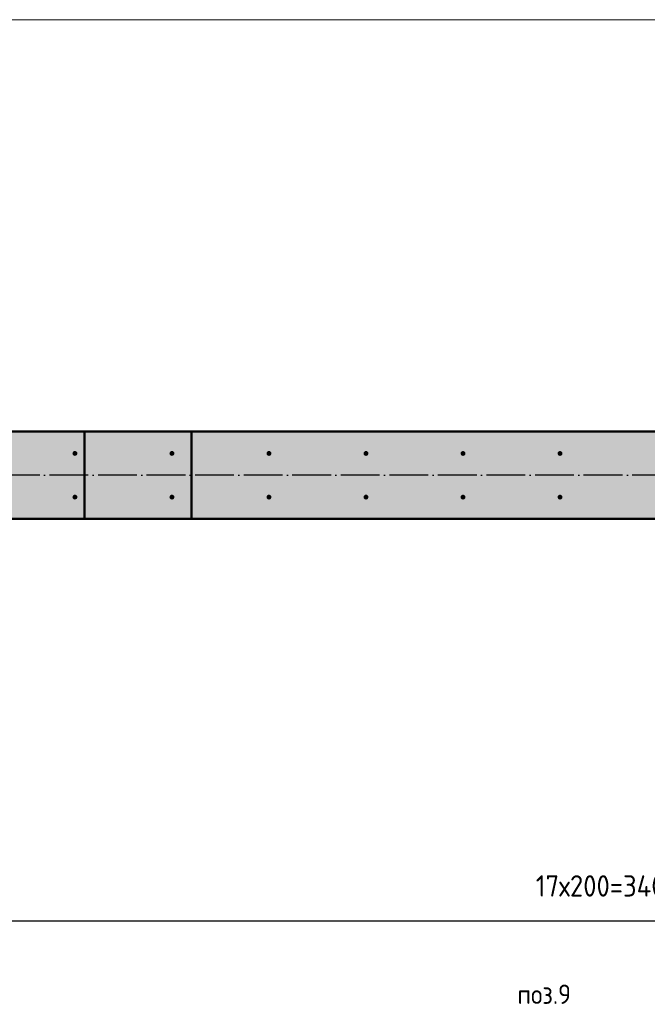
# Model space of a CAD drawing. Header units: millimetres. Extents: x -27380 to 48638, y 46540 to 72525.
# Tile 51 of 106: x 9556 to 10850, y 52250 to 54279. Entities that reach past the tile are written whole.
import ezdxf

# ---------------------------------------------------------------- set-up
doc = ezdxf.new("R2010")
doc.units = ezdxf.units.MM
doc.header["$PDMODE"] = 65
for name, pattern in [('______11', [100, 80, -10, 0, -10]), ('______5', [220, 160, -20, 20, -20]), ('________', [0])]:
    doc.linetypes.add(name, pattern=pattern)
for name, color, linetype, lineweight in [('Standard', 7, 'Continuous', 25), ('Арм.стержн. вертикальными 1', 22, 'Continuous', 35), ('Арм.стержн.горизонт. 2', 202, 'Continuous', 35), ('Размерная линия_ общее', 7, 'Continuous', 13)]:
    doc.layers.add(name, color=color, linetype=linetype, lineweight=lineweight)
doc.layers.add('Осевая линия_ общее', color=7, linetype='______5', lineweight=13, true_color=0xa0a0a0)
doc.styles.add('ISOCPEUR', font='ISOCPEUR')
doc.dimstyles.new('DIMSTYLE_7', dxfattribs={"dimtxt": 44, "dimasz": 50, "dimexe": 0, "dimexo": 0, "dimgap": 22, "dimtad": 2, "dimdec": 0, "dimrnd": 5, "dimzin": 12, "dimdsep": 46, "dimtxsty": 'ISOCPEUR', "dimblk1": 'ALL_ML_STRICH', "dimblk2": 'ALL_ML_STRICH', "dimsah": 1, "dimcen": 0, "dimclrd": 7, "dimclre": 256, "dimclrt": 7, "dimadec": 0, "dimazin": 0, "dimtfac": 1, "dimtdec": 0, "dimtix": 1, "dimtmove": 2, "dimatfit": 3, "dimfxl": 0, "dimtzin": 0, "dimlwd": 0, "dimlwe": -3, "dimarcsym": 0})

# ---------------------------------------------------------------- blocks, each defined once
blk = doc.blocks.new('ALL_ML_STRICH')
at = {"color": 0, "linetype": 'ByBlock', "lineweight": -2}
for p, q in [((0, -0.5), (0, 0.5)), ((-1, 0), (0.5, 0)), ((-0.3, -0.3), (0.3, 0.3))]:
    blk.add_line(p, q, dxfattribs=at)
blk = doc.blocks.new('*D399')
at = {"layer": 'DEFPOINTS', "color": 7, "linetype": 'Continuous', "lineweight": 13, "transparency": 33554687}
for p in [(9070, 53295), (12469.9, 53295), (9070, 52421.8)]:
    blk.add_point(p, dxfattribs=at)
at = {"layer": 'Размерная линия_ общее', "color": 253, "linetype": 'Continuous', "lineweight": -2, "true_color": 0xa0a0a0, "transparency": 33554687}
for p, q in [((9070, 53195), (9070, 52421.8)), ((12469.9, 53195), (12469.9, 52421.8))]:
    blk.add_line(p, q, dxfattribs=at)
at = {"layer": 'Размерная линия_ общее', "color": 7, "linetype": 'Continuous', "lineweight": -2, "transparency": 33554687}
blk.add_line((9070, 52421.8), (12469.9, 52421.8), dxfattribs=at)
at = {"layer": 'Размерная линия_ общее', "color": 7, "linetype": 'Continuous', "lineweight": 13, "transparency": 33554687, "xscale": 50, "yscale": 50, "zscale": 50, "rotation": 180}
blk.add_blockref('ALL_ML_STRICH', (9070, 52421.8), dxfattribs=at)
at = {"layer": 'Размерная линия_ общее', "color": 7, "linetype": 'Continuous', "lineweight": 13, "transparency": 33554687, "xscale": 50, "yscale": 50, "zscale": 50}
blk.add_blockref('ALL_ML_STRICH', (12469.9, 52421.8), dxfattribs=at)
at = {"layer": 'Размерная линия_ общее', "color": 7, "linetype": 'Continuous', "lineweight": 13, "transparency": 33554687, "insert": (10620, 52515.8), "char_height": 44, "width": 2.2, "attachment_point": 1, "line_spacing_factor": 0.60241, "style": 'ISOCPEUR'}
blk.add_mtext('\\W0.91;17х200=3400', dxfattribs=at)

msp = doc.modelspace()

# ---------------------------------------------------------------- hatches: boundary and pattern name
at = {"layer": 'Арм.стержн. вертикальными 1', "linetype": 'Continuous', "lineweight": 50, "transparency": 33554687}
for points in [[(9674.9, 53385), (9674.6, 53387), (9673.5, 53388.6), (9671.9, 53389.7), (9669.9, 53390), (9668, 53389.7), (9666.4, 53388.6), (9665.3, 53387), (9664.9, 53385), (9665.3, 53383.1), (9666.4, 53381.5), (9668, 53380.4), (9669.9, 53380), (9671.9, 53380.4), (9673.5, 53381.5), (9674.6, 53383.1)], [(9874.9, 53385), (9874.6, 53386.9), (9873.5, 53388.6), (9871.9, 53389.7), (9869.9, 53390), (9868, 53389.7), (9866.4, 53388.6), (9865.3, 53386.9), (9864.9, 53385), (9865.3, 53383.1), (9866.4, 53381.5), (9868, 53380.4), (9869.9, 53380), (9871.9, 53380.4), (9873.5, 53381.5), (9874.6, 53383.1)], [(10074.9, 53385), (10074.6, 53386.9), (10073.5, 53388.6), (10071.9, 53389.7), (10069.9, 53390), (10068, 53389.7), (10066.4, 53388.6), (10065.3, 53386.9), (10064.9, 53385), (10065.3, 53383.1), (10066.4, 53381.5), (10068, 53380.4), (10069.9, 53380), (10071.9, 53380.4), (10073.5, 53381.5), (10074.6, 53383.1)], [(10274.9, 53385), (10274.6, 53386.9), (10273.5, 53388.6), (10271.9, 53389.7), (10269.9, 53390), (10268, 53389.7), (10266.4, 53388.6), (10265.3, 53386.9), (10264.9, 53385), (10265.3, 53383.1), (10266.4, 53381.5), (10268, 53380.4), (10269.9, 53380), (10271.9, 53380.4), (10273.5, 53381.5), (10274.6, 53383.1)], [(10474.9, 53385), (10474.6, 53386.9), (10473.5, 53388.6), (10471.9, 53389.6), (10469.9, 53390), (10468, 53389.6), (10466.4, 53388.6), (10465.3, 53386.9), (10464.9, 53385), (10465.3, 53383.1), (10466.4, 53381.5), (10468, 53380.4), (10469.9, 53380), (10471.9, 53380.4), (10473.5, 53381.5), (10474.6, 53383.1)], [(10674.9, 53385), (10674.6, 53386.9), (10673.5, 53388.6), (10671.9, 53389.6), (10669.9, 53390), (10668, 53389.6), (10666.4, 53388.6), (10665.3, 53386.9), (10664.9, 53385), (10665.3, 53383.1), (10666.4, 53381.5), (10668, 53380.4), (10669.9, 53380), (10671.9, 53380.4), (10673.5, 53381.5), (10674.6, 53383.1)], [(9674.9, 53295), (9674.6, 53297), (9673.5, 53298.6), (9671.9, 53299.7), (9669.9, 53300), (9668, 53299.7), (9666.4, 53298.6), (9665.3, 53297), (9664.9, 53295), (9665.3, 53293.1), (9666.4, 53291.5), (9668, 53290.4), (9669.9, 53290), (9671.9, 53290.4), (9673.5, 53291.5), (9674.6, 53293.1)], [(9874.9, 53295), (9874.6, 53296.9), (9873.5, 53298.6), (9871.9, 53299.7), (9869.9, 53300), (9868, 53299.7), (9866.4, 53298.6), (9865.3, 53296.9), (9864.9, 53295), (9865.3, 53293.1), (9866.4, 53291.5), (9868, 53290.4), (9869.9, 53290), (9871.9, 53290.4), (9873.5, 53291.5), (9874.6, 53293.1)], [(10074.9, 53295), (10074.6, 53296.9), (10073.5, 53298.6), (10071.9, 53299.7), (10069.9, 53300), (10068, 53299.7), (10066.4, 53298.6), (10065.3, 53296.9), (10064.9, 53295), (10065.3, 53293.1), (10066.4, 53291.5), (10068, 53290.4), (10069.9, 53290), (10071.9, 53290.4), (10073.5, 53291.5), (10074.6, 53293.1)], [(10274.9, 53295), (10274.6, 53296.9), (10273.5, 53298.6), (10271.9, 53299.7), (10269.9, 53300), (10268, 53299.7), (10266.4, 53298.6), (10265.3, 53296.9), (10264.9, 53295), (10265.3, 53293.1), (10266.4, 53291.5), (10268, 53290.4), (10269.9, 53290), (10271.9, 53290.4), (10273.5, 53291.5), (10274.6, 53293.1)], [(10474.9, 53295), (10474.6, 53296.9), (10473.5, 53298.6), (10471.9, 53299.6), (10469.9, 53300), (10468, 53299.6), (10466.4, 53298.6), (10465.3, 53296.9), (10464.9, 53295), (10465.3, 53293.1), (10466.4, 53291.5), (10468, 53290.4), (10469.9, 53290), (10471.9, 53290.4), (10473.5, 53291.5), (10474.6, 53293.1)], [(10674.9, 53295), (10674.6, 53296.9), (10673.5, 53298.6), (10671.9, 53299.6), (10669.9, 53300), (10668, 53299.6), (10666.4, 53298.6), (10665.3, 53296.9), (10664.9, 53295), (10665.3, 53293.1), (10666.4, 53291.5), (10668, 53290.4), (10669.9, 53290), (10671.9, 53290.4), (10673.5, 53291.5), (10674.6, 53293.1)]]:
    msp.add_hatch(color=4, dxfattribs=at).paths.add_polyline_path(points)
at = {"layer": 'Размерная линия_ общее', "linetype": 'Continuous', "lineweight": 13, "transparency": 33554687}
msp.add_hatch(color=7, dxfattribs=at).paths.add_polyline_path([(14100, 53250), (14100, 53430), (8320, 53430), (8320, 53250)])

# ---------------------------------------------------------------- linework, layer by layer
at = {"layer": 'Арм.стержн.горизонт. 2', "color": 7, "linetype": 'Continuous', "lineweight": 13, "transparency": 33554687}
msp.add_line((9439, 54278.9), (11319, 54278.9), dxfattribs=at)
at = {"layer": 'Осевая линия_ общее', "color": 253, "linetype": '______11', "lineweight": -3, "true_color": 0xa0a0a0, "transparency": 33554687}
msp.add_line((14202, 53340), (-2131.8, 53340), dxfattribs=at)
at = {"layer": 'Размерная линия_ общее', "color": 7, "linetype": 'Continuous', "lineweight": 50, "transparency": 33554687}
for p, q in [((9000, 53430), (14100, 53430)), ((14100, 53250), (8320, 53250))]:
    msp.add_line(p, q, dxfattribs=at)
at = {"layer": 'Размерная линия_ общее', "color": 7, "linetype": '________', "lineweight": 50, "transparency": 33554687}
for p, q in [((9690, 53430), (9690, 53250)), ((9910, 53250), (9910, 53430))]:
    msp.add_line(p, q, dxfattribs=at)

# ---------------------------------------------------------------- texts
at = {"layer": 'Standard', "color": 7, "linetype": 'Continuous', "lineweight": 13, "transparency": 33554687, "insert": (10637.4, 52270.6), "char_height": 40, "width": 127.972, "attachment_point": 5, "style": 'ISOCPEUR'}
msp.add_mtext('\\A1;{\\fISOCPEUR|i0|b0;\\H40.000000;\\W0.909091;\\C7;поз.9}\\P', dxfattribs=at)

# ---------------------------------------------------------------- dimensions: what is measured, and where the dimension line sits
at = {"layer": 'Размерная линия_ общее', "color": 7, "linetype": 'Continuous', "lineweight": 13, "transparency": 33554687}
dim = msp.add_linear_dim(base=(12469.9, 52421.8), p1=(9070, 53195), p2=(12469.9, 53195), text='\\W0.91;17х200=3400', dimstyle='DIMSTYLE_7', override={"dimpost": '<>', "dimclrd": 7, "dimclre": 253, "dimclrt": 7, "dimlwd": 0, "dimlwe": 65533}, dxfattribs=at)
dim.commit()
dim.dimension.update_dxf_attribs({"geometry": '*D399', "text_midpoint": (10770, 52443.8), "dimtype": 160})

doc.saveas('drawing.dxf')
